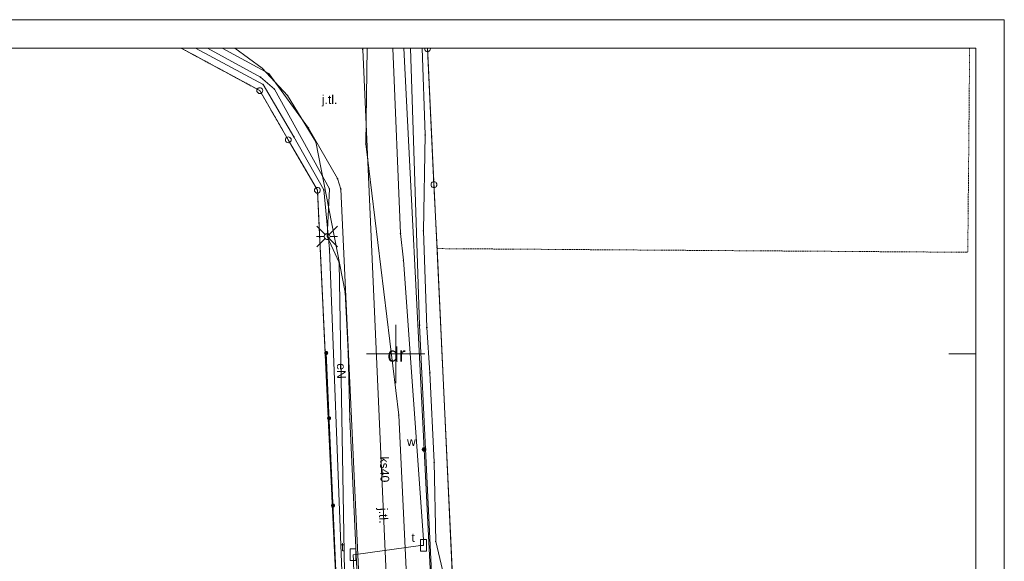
# Paper-space layout 'A-01 PLAN SYTUACYJNY' of a CAD drawing. Header units: millimetres. Extents: x 0 to 900, y 0 to 750.
# Tile 105 of 105: x 731 to 900, y 657 to 750. Entities that reach past the tile are written whole.
import ezdxf
from ezdxf.xclip import XClip

# ---------------------------------------------------------------- set-up
doc = ezdxf.new("R2010")
doc.units = ezdxf.units.MM
doc.header["$MEASUREMENT"] = 0
doc.header["$XCLIPFRAME"] = 0
doc.linetypes.add('PRZER1-1', pattern=[1, 0.5, -0.5])
doc.linetypes.add('PRZER3-1', pattern=[4000, 3000, -1000])
doc.layers.add('A_Arkusz_Nr_pióra__1', color=7, linetype='Continuous', lineweight=20)
doc.layers.add('A_mapa_Nr_pióra__2', color=8, linetype='Continuous', lineweight=13)
doc.layers.add('A_podrys', color=7, linetype='Continuous')
doc.styles.add('STYL_AUTOMATYCZNY_1', font='arial.ttf')

# ---------------------------------------------------------------- blocks, each defined once
blk = doc.blocks.new('Rysunek_3_3', base_point=(-1239.76, 488.38))
at = {"layer": 'A_mapa_Nr_pióra__2', "linetype": 'Continuous', "lineweight": 13}
for points in [[(802.59, 710.59), (802.62, 710.6), (802.64, 710.61), (802.66, 710.63), (802.68, 710.66), (802.68, 710.68), (802.68, 710.71), (802.66, 710.74), (802.64, 710.76), (802.62, 710.77), (802.59, 710.77), (802.56, 710.77), (802.54, 710.76), (802.52, 710.74), (802.5, 710.71), (802.5, 710.68), (802.5, 710.66), (802.52, 710.63), (802.54, 710.61), (802.56, 710.6)], [(783.21, 692.74), (783.22, 692.65), (783.26, 692.57), (783.32, 692.5), (783.4, 692.44), (783.48, 692.41), (783.57, 692.41), (783.66, 692.42), (783.75, 692.46), (783.82, 692.52), (783.87, 692.59), (783.9, 692.68), (783.91, 692.77), (783.89, 692.86), (783.85, 692.94), (783.79, 693.01), (783.72, 693.07), (783.63, 693.1), (783.54, 693.11), (783.45, 693.09), (783.37, 693.05), (783.3, 692.99), (783.25, 692.92), (783.22, 692.83)], [(783.71, 681.53), (783.73, 681.44), (783.77, 681.36), (783.83, 681.29), (783.9, 681.23), (783.99, 681.2), (784.08, 681.19), (784.17, 681.21), (784.25, 681.25), (784.32, 681.31), (784.37, 681.38), (784.4, 681.47), (784.41, 681.56), (784.4, 681.65), (784.36, 681.73), (784.3, 681.8), (784.22, 681.85), (784.14, 681.89), (784.05, 681.89), (783.96, 681.88), (783.87, 681.84), (783.8, 681.78), (783.75, 681.7), (783.72, 681.62)], [(783.71, 681.53), (783.73, 681.44), (783.77, 681.36), (783.83, 681.29), (783.9, 681.23), (783.99, 681.2), (784.08, 681.19), (784.17, 681.21), (784.25, 681.25), (784.32, 681.31), (784.37, 681.38), (784.4, 681.47), (784.41, 681.56), (784.4, 681.65), (784.36, 681.73), (784.3, 681.8), (784.22, 681.85), (784.14, 681.89), (784.05, 681.89), (783.96, 681.88), (783.87, 681.84), (783.8, 681.78), (783.75, 681.7), (783.72, 681.62)], [(800.77, 676.21), (800.75, 676.31), (800.7, 676.41), (800.63, 676.48), (800.55, 676.54), (800.45, 676.58), (800.34, 676.58), (800.24, 676.56), (800.15, 676.52), (800.07, 676.45), (800.01, 676.36), (799.98, 676.26), (799.97, 676.16), (799.99, 676.05), (800.04, 675.96), (800.11, 675.88), (800.19, 675.82), (800.29, 675.79), (800.4, 675.78), (800.5, 675.8), (800.59, 675.85), (800.67, 675.92), (800.73, 676.01), (800.76, 676.11)], [(784.39, 666.54), (784.4, 666.45), (784.44, 666.37), (784.5, 666.3), (784.58, 666.25), (784.66, 666.22), (784.75, 666.21), (784.84, 666.23), (784.93, 666.26), (785, 666.32), (785.05, 666.4), (785.08, 666.48), (785.09, 666.57), (785.07, 666.66), (785.03, 666.75), (784.97, 666.82), (784.9, 666.87), (784.81, 666.9), (784.72, 666.91), (784.63, 666.89), (784.55, 666.85), (784.48, 666.79), (784.43, 666.72), (784.39, 666.63)], [(784.39, 666.54), (784.4, 666.45), (784.44, 666.37), (784.5, 666.3), (784.58, 666.25), (784.66, 666.22), (784.75, 666.21), (784.84, 666.23), (784.93, 666.26), (785, 666.32), (785.05, 666.4), (785.08, 666.48), (785.09, 666.57), (785.07, 666.66), (785.03, 666.75), (784.97, 666.82), (784.9, 666.87), (784.81, 666.9), (784.72, 666.91), (784.63, 666.89), (784.55, 666.85), (784.48, 666.79), (784.43, 666.72), (784.39, 666.63)]]:
    blk.add_hatch(color=8, dxfattribs=at).paths.add_polyline_path(points)
at = {"layer": 'A_mapa_Nr_pióra__2', "color": 8, "linetype": 'PRZER1-1', "lineweight": 13, "ltscale": 0.2, "flags": 128}
for points in [[(800.96, 745.1), (800.97, 745.02), (802.07, 721.66), (802.59, 710.68), (805.05, 658.71), (805.33, 652.66), (806.35, 630.86), (807.76, 599.94), (808.4, 587.74), (773.32, 589.88), (787.76, 599.94), (785.13, 655.44), (784.62, 666.21), (782.05, 720.7), (777.05, 729.36), (772.15, 737.82), (758.67, 745.1)], [(895.1, 592.56), (892.61, 592.43), (808.4, 587.74), (807.76, 599.94), (806.35, 630.86), (805.33, 652.66), (805.05, 658.71), (802.59, 710.68), (893.73, 710.05), (894.05, 745.1)]]:
    blk.add_lwpolyline(points, dxfattribs=at)
at = {"layer": 'A_mapa_Nr_pióra__2', "color": 8, "linetype": 'Continuous', "lineweight": 13, "ltscale": 0.2, "flags": 128}
for points in [[(758.67, 745.1), (772.15, 737.82), (777.05, 729.36), (782.05, 720.7), (785.13, 655.44), (787.76, 599.94), (773.32, 589.88), (808.4, 587.74), (807.76, 599.94), (806.35, 630.86), (805.33, 652.66), (802.59, 710.68), (802.07, 721.66), (800.97, 745.02), (800.96, 745.1)], [(761.11, 745.1), (772.72, 738.88), (778.01, 729.89), (783.15, 720.75), (784.13, 710.59), (788.36, 599.97), (788.39, 599.04), (773.89, 589.06), (773.17, 589.1)], [(763.2, 745.1), (772.28, 740.12), (774.66, 738.04), (784.1, 720.94), (783.72, 712.76), (785.78, 708.28), (786.68, 655.12), (787.68, 650.48), (789.22, 615.6), (788.92, 611.66)], [(765.68, 745.1), (773.72, 740.73), (780.51, 731.36), (785.51, 722.7), (786.06, 720.89), (789.13, 655.63), (790.32, 639.85), (791.99, 631.12), (792.81, 596.78), (783.9, 586.24), (783.92, 585.74)], [(782.96, 560.08), (785.22, 585.62), (804.72, 585.54), (801.75, 652.66), (799.59, 697.54), (798.04, 745.1)], [(790.08, 587.65), (790.1, 588.15), (788.3, 654.8), (788.24, 657.1), (788.17, 658.1), (788.67, 658.14), (799.77, 659.71), (800.27, 659.7), (800.29, 660.7), (796.82, 708.68), (796.32, 713.28), (794.99, 745.1)], [(792.94, 558.24), (794, 586.88), (794.84, 592.26), (795.56, 597.42), (796.04, 605.94), (789.83, 744.86), (789.86, 745.1)], [(796.9, 745.1), (800.37, 676.18), (804.66, 590.92), (805.04, 582.48), (805.06, 581.62)], [(834.67, 587.1), (826.11, 587.93), (823.24, 587.37), (807.83, 587.11), (804.23, 652.61), (802.37, 660.37), (802.08, 673.98), (801.36, 689.36), (800.83, 697.14), (800.24, 713.74), (800.57, 730.23), (800.06, 745.1)], [(801.46, 745.1), (801.47, 745.02), (801.44, 744.87), (801.37, 744.73), (801.26, 744.62), (801.12, 744.55), (800.97, 744.52), (800.81, 744.55), (800.67, 744.62), (800.56, 744.73), (800.49, 744.87), (800.47, 745.02), (800.48, 745.1)], [(783.36, 713.11), (781.95, 714.52)], [(784.07, 713.11), (785.48, 714.52)], [(783.22, 712.76), (781.92, 712.76)], [(783.36, 712.4), (781.95, 710.99)], [(784.07, 712.4), (785.48, 710.99)], [(784.22, 712.76), (785.52, 712.76)], [(795.5, 687.58), (795.5, 697.58)], [(777.02, 592.56), (787.94, 599.82), (785.24, 655.35), (783.56, 692.76)], [(800.5, 692.58), (790.5, 692.58)], [(895.1, 692.58), (890.5, 692.58)]]:
    blk.add_lwpolyline(points, dxfattribs=at)
at = {"layer": 'A_mapa_Nr_pióra__2', "color": 8, "linetype": 'PRZER3-1', "lineweight": 13, "ltscale": 0.2, "flags": 128}
blk.add_lwpolyline([(767.87, 745.1), (772.54, 741.7), (776.94, 737), (781.78, 729.02), (786.82, 703.18), (787.34, 693), (787.6, 681.4), (790.72, 616.58), (794.3, 588.46), (804.48, 587.98), (799.1, 616.72), (796.02, 682.08), (790.38, 728.66), (790.6, 745.1)], dxfattribs=at)
at = {"layer": 'A_mapa_Nr_pióra__2', "color": 8, "linetype": 'Continuous', "lineweight": 13, "ltscale": 0.2, "flags": 128}
for points in [[(789.78, 744.85), (789.78, 744.88), (789.81, 744.91), (789.84, 744.91), (789.87, 744.88), (789.87, 744.85), (789.84, 744.82), (789.81, 744.82)], [(772.49, 741.68), (772.49, 741.71), (772.52, 741.74), (772.55, 741.74), (772.58, 741.71), (772.58, 741.68), (772.55, 741.65), (772.52, 741.65)], [(773.67, 740.71), (773.67, 740.74), (773.7, 740.77), (773.73, 740.77), (773.76, 740.74), (773.76, 740.71), (773.73, 740.68), (773.7, 740.68)], [(772.23, 740.1), (772.23, 740.13), (772.26, 740.16), (772.29, 740.16), (772.32, 740.13), (772.32, 740.1), (772.29, 740.07), (772.26, 740.07)], [(772.67, 738.86), (772.67, 738.89), (772.7, 738.92), (772.73, 738.92), (772.76, 738.89), (772.76, 738.86), (772.73, 738.83), (772.7, 738.83)], [(772.15, 738.32), (772.3, 738.3), (772.44, 738.23), (772.55, 738.12), (772.62, 737.98), (772.65, 737.82), (772.62, 737.67), (772.55, 737.53), (772.44, 737.42), (772.3, 737.35), (772.15, 737.32), (771.99, 737.35), (771.85, 737.42), (771.74, 737.53), (771.67, 737.67), (771.65, 737.82), (771.67, 737.98), (771.74, 738.12), (771.85, 738.23), (771.99, 738.3)], [(774.61, 738.02), (774.61, 738.05), (774.64, 738.08), (774.67, 738.08), (774.7, 738.05), (774.7, 738.02), (774.67, 737.99), (774.64, 737.99)], [(776.89, 736.98), (776.89, 737.01), (776.92, 737.04), (776.95, 737.04), (776.98, 737.01), (776.98, 736.98), (776.95, 736.95), (776.92, 736.95)], [(780.47, 731.35), (780.47, 731.38), (780.5, 731.41), (780.53, 731.41), (780.56, 731.38), (780.56, 731.35), (780.53, 731.32), (780.5, 731.32)], [(777.05, 729.86), (777.2, 729.84), (777.34, 729.77), (777.45, 729.66), (777.52, 729.52), (777.55, 729.36), (777.52, 729.21), (777.45, 729.07), (777.34, 728.96), (777.2, 728.89), (777.05, 728.86), (776.89, 728.89), (776.75, 728.96), (776.64, 729.07), (776.57, 729.21), (776.55, 729.36), (776.57, 729.52), (776.64, 729.66), (776.75, 729.77), (776.89, 729.84)], [(777.96, 729.88), (777.96, 729.91), (777.99, 729.94), (778.02, 729.94), (778.05, 729.91), (778.05, 729.88), (778.02, 729.85), (777.99, 729.85)], [(781.73, 729), (781.73, 729.03), (781.76, 729.06), (781.79, 729.06), (781.82, 729.03), (781.82, 729), (781.79, 728.97), (781.76, 728.97)], [(800.52, 730.22), (800.52, 730.25), (800.55, 730.28), (800.58, 730.28), (800.61, 730.25), (800.61, 730.22), (800.58, 730.19), (800.55, 730.19)], [(790.33, 728.64), (790.33, 728.67), (790.36, 728.7), (790.39, 728.7), (790.42, 728.67), (790.42, 728.64), (790.39, 728.61), (790.36, 728.61)], [(785.47, 722.69), (785.47, 722.72), (785.5, 722.75), (785.53, 722.75), (785.56, 722.72), (785.56, 722.69), (785.53, 722.66), (785.5, 722.66)], [(802.07, 722.16), (802.22, 722.14), (802.36, 722.07), (802.47, 721.96), (802.54, 721.82), (802.57, 721.66), (802.54, 721.51), (802.47, 721.37), (802.36, 721.26), (802.22, 721.19), (802.07, 721.16), (801.91, 721.19), (801.77, 721.26), (801.66, 721.37), (801.59, 721.51), (801.57, 721.66), (801.59, 721.82), (801.66, 721.96), (801.77, 722.07), (801.91, 722.14)], [(782.05, 721.2), (782.2, 721.18), (782.34, 721.11), (782.45, 721), (782.52, 720.86), (782.55, 720.7), (782.52, 720.55), (782.45, 720.41), (782.34, 720.3), (782.2, 720.23), (782.05, 720.2), (781.89, 720.23), (781.76, 720.3), (781.64, 720.41), (781.57, 720.55), (781.55, 720.7), (781.57, 720.86), (781.64, 721), (781.76, 721.11), (781.89, 721.18)], [(783.1, 720.74), (783.1, 720.77), (783.13, 720.8), (783.16, 720.8), (783.19, 720.77), (783.19, 720.74), (783.16, 720.71), (783.13, 720.71)], [(784.05, 720.92), (784.05, 720.95), (784.08, 720.98), (784.11, 720.98), (784.14, 720.95), (784.14, 720.92), (784.11, 720.89), (784.08, 720.89)], [(786.02, 720.88), (786.02, 720.91), (786.05, 720.94), (786.08, 720.94), (786.11, 720.91), (786.11, 720.88), (786.08, 720.85), (786.05, 720.85)], [(800.2, 713.72), (800.2, 713.75), (800.23, 713.78), (800.26, 713.78), (800.29, 713.75), (800.29, 713.72), (800.26, 713.69), (800.23, 713.69)], [(783.72, 713.26), (783.85, 713.24), (783.97, 713.19), (784.07, 713.11), (784.15, 713.01), (784.2, 712.88), (784.22, 712.76), (784.2, 712.63), (784.15, 712.51), (784.07, 712.4), (783.97, 712.32), (783.85, 712.27), (783.72, 712.26), (783.59, 712.27), (783.47, 712.32), (783.36, 712.4), (783.28, 712.51), (783.23, 712.63), (783.22, 712.76), (783.23, 712.88), (783.28, 713.01), (783.36, 713.11), (783.47, 713.19), (783.59, 713.24)], [(796.28, 713.26), (796.28, 713.29), (796.31, 713.32), (796.34, 713.32), (796.37, 713.29), (796.37, 713.26), (796.34, 713.23), (796.31, 713.23)], [(784.08, 710.57), (784.08, 710.61), (784.11, 710.64), (784.14, 710.64), (784.17, 710.61), (784.17, 710.57), (784.14, 710.55), (784.11, 710.55)], [(796.77, 708.66), (796.77, 708.7), (796.8, 708.72), (796.83, 708.72), (796.86, 708.7), (796.86, 708.66), (796.83, 708.63), (796.8, 708.63)], [(785.73, 708.26), (785.73, 708.29), (785.76, 708.32), (785.79, 708.32), (785.82, 708.29), (785.82, 708.26), (785.79, 708.23), (785.76, 708.23)], [(786.77, 703.16), (786.77, 703.19), (786.8, 703.22), (786.83, 703.22), (786.86, 703.19), (786.86, 703.16), (786.83, 703.13), (786.8, 703.13)], [(799.55, 697.53), (799.55, 697.56), (799.57, 697.59), (799.61, 697.59), (799.64, 697.56), (799.64, 697.53), (799.61, 697.5), (799.57, 697.5)], [(800.78, 697.13), (800.78, 697.16), (800.81, 697.19), (800.84, 697.19), (800.87, 697.16), (800.87, 697.13), (800.84, 697.1), (800.81, 697.1)], [(783.51, 692.74), (783.51, 692.77), (783.54, 692.8), (783.57, 692.8), (783.6, 692.77), (783.6, 692.74), (783.57, 692.71), (783.54, 692.71)], [(787.29, 692.98), (787.29, 693.01), (787.32, 693.04), (787.35, 693.04), (787.38, 693.01), (787.38, 692.98), (787.35, 692.95), (787.32, 692.95)], [(801.31, 689.34), (801.31, 689.38), (801.34, 689.4), (801.37, 689.4), (801.4, 689.38), (801.4, 689.34), (801.37, 689.31), (801.34, 689.31)], [(787.55, 681.38), (787.55, 681.41), (787.58, 681.44), (787.61, 681.44), (787.64, 681.41), (787.64, 681.38), (787.61, 681.35), (787.58, 681.35)], [(795.97, 682.06), (795.97, 682.09), (796, 682.12), (796.03, 682.12), (796.06, 682.09), (796.06, 682.06), (796.03, 682.03), (796, 682.03)], [(802.04, 673.96), (802.04, 673.99), (802.07, 674.02), (802.1, 674.02), (802.13, 673.99), (802.13, 673.96), (802.1, 673.93), (802.07, 673.93)], [(784.58, 666.2), (784.58, 666.23), (784.61, 666.26), (784.64, 666.26), (784.67, 666.23), (784.67, 666.2), (784.64, 666.17), (784.61, 666.17)], [(799.72, 659.69), (799.72, 659.72), (799.75, 659.75), (799.79, 659.75), (799.81, 659.72), (799.81, 659.69), (799.79, 659.66), (799.75, 659.66)], [(799.77, 660.7), (800.77, 660.7), (800.77, 658.7), (799.77, 658.7)], [(800.24, 660.68), (800.24, 660.71), (800.27, 660.74), (800.3, 660.74), (800.33, 660.71), (800.33, 660.68), (800.3, 660.65), (800.27, 660.65)], [(802.32, 660.36), (802.32, 660.39), (802.35, 660.42), (802.38, 660.42), (802.41, 660.39), (802.41, 660.36), (802.38, 660.33), (802.35, 660.33)], [(787.67, 659.1), (788.67, 659.1), (788.67, 657.1), (787.67, 657.1)], [(788.62, 658.12), (788.62, 658.15), (788.65, 658.18), (788.68, 658.18), (788.71, 658.15), (788.71, 658.12), (788.68, 658.09), (788.65, 658.09)], [(805, 658.69), (805, 658.72), (805.03, 658.75), (805.06, 658.75), (805.09, 658.72), (805.09, 658.69), (805.06, 658.66), (805.03, 658.66)], [(788.2, 657.09), (788.2, 657.12), (788.22, 657.15), (788.26, 657.15), (788.29, 657.12), (788.29, 657.09), (788.26, 657.06), (788.22, 657.06)]]:
    blk.add_lwpolyline(points, close=True, dxfattribs=at)
at = {"layer": 'A_mapa_Nr_pióra__2', "color": 8, "linetype": 'Continuous', "lineweight": 13, "attachment_point": 7, "style": 'STYL_AUTOMATYCZNY_1'}
for s, insert, char_height in [('\\A1;{\\pql;\\fArial|b0|i0|c238|p0;\\W1.000000;j.tl.}', (782.81, 735.09), 1.5), ('\\A1;{\\pql;\\fArial|b0|i0|c238|p0;\\W1.000000;dr}', (794.09, 691.23), 2.5), ('\\A1;{\\pql;\\fArial|b0|i0|c238|p0;\\W1.000000;w}', (797.43, 676.79), 1.5), ('\\A1;{\\pql;\\fArial|b0|i0|c238|p0;\\W1.000000;t}', (798.19, 660.29), 1.5), ('\\A1;{\\pql;\\fArial|b0|i0|c238|p0;\\W1.000000;t}', (786.09, 658.69), 1.5)]:
    blk.add_mtext(s, dxfattribs=dict(at, insert=insert, char_height=char_height))
at = {"layer": 'A_mapa_Nr_pióra__2', "color": 8, "linetype": 'Continuous', "lineweight": 13, "char_height": 1.5, "attachment_point": 7, "style": 'STYL_AUTOMATYCZNY_1'}
for s, insert, rotation in [('\\A1;{\\pql;\\fArial|b0|i0|c238|p0;\\W1.000000;eN}', (785.38, 690.98), 270.9699), ('\\A1;{\\pql;\\fArial|b0|i0|c238|p0;\\W1.000000;ks40}', (792.76, 674.94), 271.5047), ('\\A1;{\\pql;\\fArial|b0|i0|c238|p0;\\W1.000000;j.tl.}', (792.12, 666.09), 272.7557)]:
    blk.add_mtext(s, dxfattribs=dict(at, insert=insert, rotation=rotation))

psp = doc.layouts.new('A-01 PLAN SYTUACYJNY')

# ---------------------------------------------------------------- linework, layer by layer
at = {"layer": 'A_Arkusz_Nr_pióra__1', "color": 7, "linetype": 'Continuous', "lineweight": 20}
for q in [(29.9, 745.1), (895.1, 4.9)]:
    psp.add_line((895.1, 745.1), q, dxfattribs=at)
at = {"layer": 'A_Arkusz_Nr_pióra__1', "color": 7, "linetype": 'Continuous', "lineweight": 20, "flags": 128}
psp.add_lwpolyline([(0, 750), (900, 750), (900, 0), (0, 0)], close=True, dxfattribs=at)

# ---------------------------------------------------------------- block references
at = {"layer": 'A_podrys', "color": 37, "linetype": 'Continuous', "lineweight": 5, "true_color": 0x656532}
ref = psp.add_blockref('Rysunek_3_3', (-1239.76, 488.38), dxfattribs=at)
XClip(ref).set_block_clipping_path([(29.90003743, 157.4723136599), (895.1, 745.1)])

doc.saveas('drawing.dxf')
